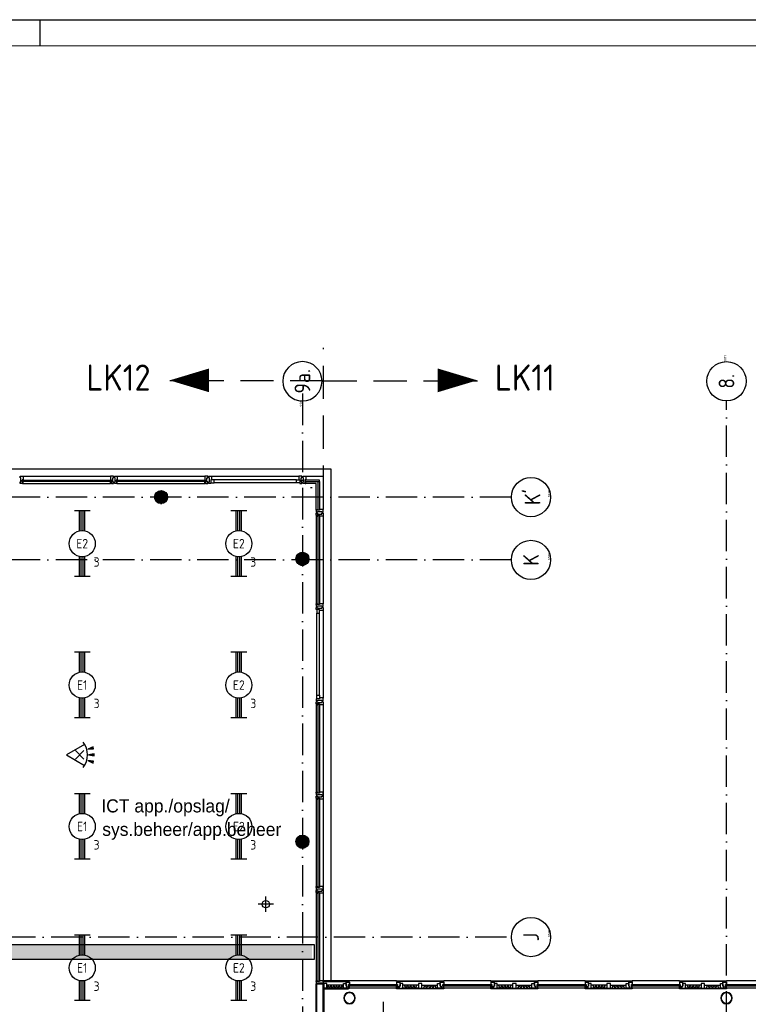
# Model space of a CAD drawing. Header units: millimetres. Extents: x 84333 to 240712, y -2244 to 84291.
# Tile 58 of 88: x 167818 to 181735, y 65492 to 84291. Entities that reach past the tile are written whole.
import ezdxf
from ezdxf.enums import TextEntityAlignment as Align

# ---------------------------------------------------------------- set-up
doc = ezdxf.new("R2010")
doc.units = ezdxf.units.MM
doc.header["$LTSCALE"] = 100
doc.linetypes.add('DASHDOT', pattern=[9, 6, -1.5, 0, -1.5])
doc.linetypes.add('HIDDEN', pattern=[9.525, 6.35, -3.175])
doc.layers.get('0').update_dxf_attribs({"linetype": 'CONTINUOUS'})
for name, color, linetype in [('AFDELING', 4, 'CONTINUOUS'), ('AL$7----_STRAMIEN', 1, 'DASHDOT'), ('AL21----_BUITENWAND', 4, 'CONTINUOUS'), ('AL21K---_ISOLATIE', 1, 'CONTINUOUS'), ('AL22----_BINNENWAND', 7, 'CONTINUOUS'), ('AL28----_KONSTRUKTIE', 3, 'CONTINUOUS'), ('AL31----_BUITENKOZ', 7, 'CONTINUOUS'), ('ALN-----_BLOCKNAAM', 2, 'CONTINUOUS'), ('ALXAA---_GEWBETON', 12, 'CONTINUOUS'), ('ALXOU---_GLAS', 7, 'CONTINUOUS'), ('BOUW', 8, 'CONTINUOUS'), ('EB63101-_ATTRIB', 2, 'CONTINUOUS'), ('EL63101-_LICHT-ARM', 3, 'CONTINUOUS'), ('EL6441--_DATACOM', 3, 'CONTINUOUS'), ('EL6521--_BEWAKING', 3, 'CONTINUOUS'), ('KABELGGOOT1', 8, 'CONTINUOUS'), ('LIJN025', 10, 'CONTINUOUS'), ('LIJN050', 90, 'CONTINUOUS'), ('LIJN070', 130, 'CONTINUOUS'), ('MV-BINNENBESTRATING', 1, 'CONTINUOUS'), ('MV-STAALKOLOM', 1, 'CONTINUOUS'), ('TEKST25', 10, 'CONTINUOUS'), ('TEKST35', 50, 'CONTINUOUS'), ('TEKST50', 90, 'CONTINUOUS')]:
    doc.layers.add(name, color=color, linetype=linetype)
doc.styles.add('1_8', font='ISO', dxfattribs={"height": 1.8})
doc.styles.add('BURO-025', font='BUROFONT.shx', dxfattribs={"height": 250})
doc.styles.add('ISO', font='ISO.SHX')
doc.styles.add('MAATVOERING', font='iso.shx')
doc.styles.add('ROMAND', font='romand')
doc.styles.get("Standard").update_dxf_attribs({"font": 'iso.shx'})
doc.styles.add('TECHNIC', font='technic_.ttf')

# ---------------------------------------------------------------- blocks, each defined once
blk = doc.blocks.new('A0-GE')
at = {"layer": 'LIJN025'}
blk.add_line((775, 836), (775, 841), dxfattribs=at)
blk.add_lwpolyline([(1500, 841), (1500, 0), (0, 0), (0, 841)], close=True, dxfattribs=at)
at = {"layer": 'LIJN050', "const_width": 0.2}
blk.add_lwpolyline([(1495, 836), (25, 836), (25, 5), (1495, 5)], close=True, dxfattribs=at)
at = {"layer": 'TEKST25', "style": 'ROMAND', "width": 2.899115}
blk.add_attdef('STATUS', text='', height=2.5, dxfattribs=at).set_placement((1454, 71.5), (1493, 71.5), align=Align.FIT)
at = {"layer": 'TEKST25', "style": 'ISO'}
for tag, p in [('E', (1455.25, 66)), ('NAAM-E', (1466.75, 66)), ('DATUM-E', (1485, 66)), ('D', (1455.25, 61)), ('NAAM-D', (1466.75, 61)), ('DATUM-D', (1485, 61)), ('C', (1455.25, 56)), ('NAAM-C', (1466.75, 56)), ('DATUM-C', (1485, 56)), ('B', (1455.25, 51)), ('NAAM-B', (1466.75, 51)), ('DATUM-B', (1485, 51)), ('A', (1455.25, 46)), ('NAAM-A', (1466.75, 46)), ('DATUM-A', (1485, 46))]:
    blk.add_attdef(tag, text='', height=2.5, dxfattribs=at).set_placement(p, align=Align.CENTER)
for tag, p in [('DATUM', (1332.75, 36.25)), ('SCHAAL', (1368, 36.25)), ('GETEKEND', (1398.25, 36.25)), ('GECONTOL.', (1433, 36.25)), ('FORMAAT', (1463.25, 28.25))]:
    blk.add_attdef(tag, p, '', height=2.5, dxfattribs=at)
at = {"layer": 'TEKST35', "style": 'ISO'}
for tag, p in [('PROJECT', (1334.5, 72.5)), ('PLAATS', (1334.5, 63.5)), ('INSTALLATIE-REGEL1', (1334.5, 52.5)), ('INSTALLATIE-REGEL2', (1334.5, 43.5))]:
    blk.add_attdef(tag, p, '', height=4, dxfattribs=at)
blk.add_attdef('PROJ.NR.', text='', height=4, dxfattribs=at).set_placement((1481, 23), align=Align.CENTER)
at = {"layer": 'TEKST50', "style": 'ISO'}
blk.add_attdef('FILE-NAAM', text='', height=5, dxfattribs=at).set_placement((1473.5, 7.5), align=Align.CENTER)
blk = doc.blocks.new('EJ3T20')
at = {"color": 0}
for p, q in [((-6.25, -1.5), (-6.25, 1.5)), ((-6.25, 0.52), (-2.44, 0.52)), ((-6.25, 0.17), (-2.49, 0.17)), ((2.44, 0.52), (6.25, 0.52)), ((2.49, 0.17), (6.25, 0.17)), ((6.25, -1.5), (6.25, 1.5)), ((-6.25, -0.17), (-2.49, -0.17)), ((-6.25, -0.52), (-2.44, -0.52)), ((2.44, -0.52), (6.25, -0.52)), ((2.49, -0.17), (6.25, -0.17))]:
    blk.add_line(p, q, dxfattribs=at)
blk.add_circle((0, 0), 2.5, dxfattribs=at)
at = {"color": 0, "style": '1_8'}
for tag, flags, p in [('SCHAK', 8, (3.5, 2.75)), ('A_CODE', 8, (0, 0)), ('GROEP', 8, (-3.5, -2.75)), ('KAST', 9, (3.5, -2.75))]:
    blk.add_attdef(tag, text='', height=1.8, dxfattribs=dict(at, flags=flags)).set_placement(p, align=Align.MIDDLE)
blk = doc.blocks.new('ES652116')
for p, q in [((-0.81, -0.81), (0.81, 0.81)), ((0.81, -0.81), (-0.81, 0.81)), ((1.56, 1.09), (2.62, 1.37)), ((1.7, 0), (2.8, 0)), ((1.56, -1.09), (2.62, -1.37))]:
    blk.add_line(p, q)
blk.add_lwpolyline([(0.96, 2), (-2.5, 0), (0.96, -2)])
for points in [[(2.67, 1.18), (2.57, 1.56), (1.56, 1.09)], [(2.8, -0.2), (2.8, 0.2), (1.7, 0)], [(2.57, -1.56), (2.67, -1.18), (1.56, -1.09)]]:
    blk.add_lwpolyline(points, close=True)
blk.add_arc((-2.5, 0), 4, 322.8192, 37.1808)
at = {"style": '1_8'}
for tag, flags, p in [('SCHAK', 8, (3, 5.5)), ('KAST', 9, (-3, 0.5)), ('M_CODE', 9, (0, 0)), ('DOEL', 9, (-3, -2)), ('GROEP', 9, (-3, -4.5))]:
    blk.add_attdef(tag, text='', height=1.8, dxfattribs=dict(at, flags=flags)).set_placement(p, align=Align.MIDDLE_CENTER)
at = {"style": '1_8', "flags": 8}
blk.add_attdef('CODE', text='', height=1.8, dxfattribs=at).set_placement((0, 0), align=Align.MIDDLE)
blk = doc.blocks.new('1011')
at = {"layer": 'AL$7----_STRAMIEN', "color": 7, "linetype": 'Continuous'}
blk.add_circle((-750, 0), 750, dxfattribs=at)
at = {"layer": 'AL$7----_STRAMIEN', "color": 3, "linetype": 'Continuous'}
blk.add_attdef('STR-NAAM', text='', height=600, rotation=360, dxfattribs=at).set_placement((-750, 0), align=Align.MIDDLE)
at = {"layer": 'ALN-----_BLOCKNAAM', "linetype": 'Continuous'}
blk.add_text('1011', height=100, dxfattribs=at).set_placement((0, 0))
blk = doc.blocks.new('1010')
at = {"layer": 'AL$7----_STRAMIEN', "color": 7, "linetype": 'Continuous'}
blk.add_circle((0, 750), 750, dxfattribs=at)
at = {"layer": 'AL$7----_STRAMIEN', "color": 3, "linetype": 'Continuous'}
blk.add_attdef('STR-NAAM', text='', height=600, rotation=360, dxfattribs=at).set_placement((0, 750), align=Align.MIDDLE)
at = {"layer": 'ALN-----_BLOCKNAAM', "linetype": 'Continuous'}
blk.add_text('1010', height=100, dxfattribs=at).set_placement((0, 0))
blk = doc.blocks.new('A$C13e6995e')
at = {"layer": 'ALXAA---_GEWBETON'}
h = blk.add_hatch(dxfattribs=at)
h.set_pattern_fill('GEWPBET', color=8, scale=100, style=0)
h.set_pattern_definition([(8e-14, (-61415.227, 42696.753), (-3e-14, 20), [])])
edge = h.paths.add_edge_path()
edge.add_arc((88885, 76241), 125, 0, 360)
h = blk.add_hatch(dxfattribs=at)
h.set_pattern_fill('GEWPBET', color=8, scale=100, style=0)
h.set_pattern_definition([(8e-14, (-61415.227, 37296.753), (-3e-14, 20), [])])
edge = h.paths.add_edge_path()
edge.add_arc((88885, 70841), 125, 0, 360)
at = {"layer": 'KABELGGOOT1'}
h = blk.add_hatch(dxfattribs=at)
h.set_pattern_fill('DOTS', color=256, scale=40, style=0)
h.set_pattern_definition([(8e-14, (39793.956, 199192.7), (31.75, 63.5), [0, -63.5])])
h.paths.add_polyline_path([(71625, 68866), (71625, 68602), (89068, 68602), (89068, 68866)])
at = {"layer": 'AL$7----_STRAMIEN', "color": 1}
for p, q in [((92876, 77420), (52674, 77420)), ((92876, 76220), (52674, 76220)), ((92785, 69020), (52585, 69020))]:
    blk.add_line(p, q, dxfattribs=at)
for points in [[(88885, 79395), (88885, 40820)], [(96985, 43082), (96985, 79257)]]:
    blk.add_lwpolyline(points, dxfattribs=at)
at = {"layer": 'AL21----_BUITENWAND', "color": 8}
for p, q in [((55945, 77960), (89425, 77960)), ((89425, 77960), (89425, 68185))]:
    blk.add_line(p, q, dxfattribs=at)
at = {"layer": 'AL21K---_ISOLATIE', "color": 8, "linetype": 'Continuous'}
for p, q in [((89377, 68104), (89351, 68044)), ((89668, 68104), (89351, 68104)), ((89404, 68044), (89377, 68104)), ((89430, 68104), (89404, 68044)), ((89457, 68044), (89430, 68104)), ((89483, 68104), (89457, 68044)), ((89509, 68044), (89483, 68104)), ((89536, 68104), (89509, 68044)), ((89562, 68044), (89536, 68104)), ((89589, 68104), (89562, 68044)), ((89615, 68044), (89589, 68104)), ((89642, 68104), (89615, 68044)), ((89668, 68044), (89642, 68104)), ((91101, 68104), (90802, 68104)), ((90862, 68044), (90832, 68104)), ((90832, 68104), (90858, 68044)), ((90892, 68104), (90862, 68044)), ((90922, 68044), (90892, 68104)), ((90952, 68104), (90922, 68044)), ((90982, 68044), (90952, 68104)), ((91012, 68104), (90982, 68044)), ((91042, 68044), (91012, 68104)), ((91071, 68104), (91042, 68044)), ((91046, 68044), (91071, 68104)), ((91168, 68104), (91468, 68104)), ((91224, 68104), (91198, 68044)), ((91198, 68044), (91228, 68104)), ((91228, 68104), (91258, 68044)), ((91258, 68044), (91288, 68104)), ((91288, 68104), (91318, 68044)), ((91318, 68044), (91348, 68104)), ((91348, 68104), (91378, 68044)), ((91378, 68044), (91408, 68104)), ((91408, 68104), (91438, 68044)), ((91438, 68044), (91412, 68104)), ((92901, 68104), (92602, 68104)), ((92662, 68044), (92632, 68104)), ((92632, 68104), (92658, 68044)), ((92692, 68104), (92662, 68044)), ((92722, 68044), (92692, 68104)), ((92752, 68104), (92722, 68044)), ((92782, 68044), (92752, 68104)), ((92812, 68104), (92782, 68044)), ((92842, 68044), (92812, 68104)), ((92871, 68104), (92842, 68044)), ((92846, 68044), (92871, 68104)), ((92968, 68104), (93268, 68104)), ((93024, 68104), (92998, 68044)), ((92998, 68044), (93028, 68104)), ((93028, 68104), (93058, 68044)), ((93058, 68044), (93088, 68104)), ((93088, 68104), (93118, 68044)), ((93118, 68044), (93148, 68104)), ((93148, 68104), (93178, 68044)), ((93178, 68044), (93208, 68104)), ((93208, 68104), (93238, 68044)), ((93238, 68044), (93212, 68104)), ((94701, 68104), (94402, 68104)), ((94462, 68044), (94432, 68104)), ((94432, 68104), (94458, 68044)), ((94492, 68104), (94462, 68044)), ((94522, 68044), (94492, 68104)), ((94552, 68104), (94522, 68044)), ((94582, 68044), (94552, 68104)), ((94612, 68104), (94582, 68044)), ((94642, 68044), (94612, 68104)), ((94671, 68104), (94642, 68044)), ((94646, 68044), (94671, 68104)), ((94768, 68104), (95068, 68104)), ((94824, 68104), (94798, 68044)), ((94798, 68044), (94828, 68104)), ((94828, 68104), (94858, 68044)), ((94858, 68044), (94888, 68104)), ((94888, 68104), (94918, 68044)), ((94918, 68044), (94948, 68104)), ((94948, 68104), (94978, 68044)), ((94978, 68044), (95008, 68104)), ((95008, 68104), (95038, 68044)), ((95038, 68044), (95012, 68104)), ((96501, 68104), (96202, 68104)), ((96262, 68044), (96232, 68104)), ((96232, 68104), (96258, 68044)), ((96292, 68104), (96262, 68044)), ((96322, 68044), (96292, 68104)), ((96352, 68104), (96322, 68044)), ((96382, 68044), (96352, 68104)), ((96412, 68104), (96382, 68044)), ((96442, 68044), (96412, 68104)), ((96471, 68104), (96442, 68044)), ((96446, 68044), (96471, 68104)), ((96568, 68104), (96868, 68104)), ((96624, 68104), (96598, 68044)), ((96598, 68044), (96628, 68104)), ((96628, 68104), (96658, 68044)), ((96658, 68044), (96688, 68104)), ((96688, 68104), (96718, 68044)), ((96718, 68044), (96748, 68104)), ((96748, 68104), (96778, 68044)), ((96778, 68044), (96808, 68104)), ((96808, 68104), (96838, 68044)), ((96838, 68044), (96812, 68104)), ((89668, 68044), (89351, 68044)), ((91101, 68044), (90802, 68044)), ((91168, 68044), (91468, 68044)), ((92901, 68044), (92602, 68044)), ((92968, 68044), (93268, 68044)), ((94701, 68044), (94402, 68044)), ((94768, 68044), (95068, 68044)), ((96501, 68044), (96202, 68044)), ((96568, 68044), (96868, 68044))]:
    blk.add_line(p, q, dxfattribs=at)
at = {"layer": 'AL22----_BINNENWAND', "color": 8}
for p, q in [((89145, 69995), (89145, 69845)), ((89145, 57320), (89145, 68129)), ((89145, 68129), (89295, 68129)), ((89295, 68129), (89295, 57320))]:
    blk.add_line(p, q, dxfattribs=at)
at = {"layer": 'AL22----_BINNENWAND', "color": 8, "linetype": 'Continuous'}
for p, q in [((89160, 57320), (89160, 68129)), ((89280, 57320), (89280, 68129))]:
    blk.add_line(p, q, dxfattribs=at)
at = {"layer": 'AL28----_KONSTRUKTIE', "color": 8}
for centre in [(86185, 77420), (88885, 76241), (88885, 70841)]:
    blk.add_circle(centre, 125, dxfattribs=at)
for centre, radius, start, end in [((89785, 67855), 110, 0, 180), ((89785, 67855), 102, 0, 180), ((96985, 67855), 110, 0, 180), ((96985, 67855), 102, 0, 180), ((89785, 67855), 110, 180, 0), ((89785, 67855), 102, 180, 0), ((96985, 67855), 110, 180, 0), ((96985, 67855), 102, 180, 0)]:
    blk.add_arc(centre, radius, start, end, dxfattribs=at)
at = {"layer": 'AL31----_BUITENKOZ', "color": 8, "linetype": 'Continuous'}
for p, q in [((83494, 77813), (83494, 77819)), ((83494, 77819), (83513, 77819)), ((83494, 77800), (83494, 77813)), ((83494, 77790), (83494, 77800)), ((83494, 77800), (83494, 77800)), ((83508, 77790), (83494, 77790)), ((83494, 77700), (83494, 77710)), ((83494, 77710), (83508, 77710)), ((83494, 77686), (83494, 77700)), ((83494, 77700), (83494, 77700)), ((83494, 77680), (83494, 77686)), ((83533, 77680), (83494, 77680)), ((83508, 77710), (83508, 77790)), ((83513, 77819), (83550, 77819)), ((83550, 77747), (83533, 77747)), ((83533, 77747), (83533, 77680)), ((83533, 77717), (83533, 77685)), ((83550, 77717), (83533, 77717)), ((83533, 77685), (83538, 77685)), ((83538, 77685), (83538, 77680)), ((83538, 77680), (83550, 77680)), ((83550, 77819), (83550, 77812)), ((83550, 77812), (83550, 77808)), ((83550, 77808), (83550, 77800)), ((83550, 77800), (83550, 77747)), ((83550, 77680), (83550, 77717)), ((85257, 77819), (85220, 77819)), ((85220, 77819), (85220, 77812)), ((85220, 77812), (85220, 77808)), ((85220, 77808), (85220, 77800)), ((85220, 77800), (85220, 77747)), ((85220, 77747), (85237, 77747)), ((85220, 77680), (85220, 77717)), ((85220, 77717), (85237, 77717)), ((85232, 77680), (85220, 77680)), ((85237, 77685), (85232, 77685)), ((85232, 77685), (85232, 77680)), ((85237, 77747), (85237, 77680)), ((85237, 77717), (85237, 77685)), ((85237, 77680), (85276, 77680)), ((85276, 77819), (85257, 77819)), ((85262, 77710), (85262, 77790)), ((85262, 77790), (85276, 77790)), ((85276, 77710), (85262, 77710)), ((85276, 77813), (85276, 77819)), ((85276, 77799), (85276, 77813)), ((85276, 77790), (85276, 77799)), ((85276, 77799), (85276, 77799)), ((85276, 77700), (85276, 77710)), ((85276, 77686), (85276, 77700)), ((85276, 77700), (85276, 77700)), ((85276, 77680), (85276, 77686)), ((85294, 77813), (85294, 77819)), ((85294, 77819), (85313, 77819)), ((85294, 77800), (85294, 77813)), ((85294, 77790), (85294, 77800)), ((85294, 77800), (85294, 77800)), ((85308, 77790), (85294, 77790)), ((85294, 77700), (85294, 77710)), ((85294, 77710), (85308, 77710)), ((85294, 77686), (85294, 77700)), ((85294, 77700), (85294, 77700)), ((85294, 77680), (85294, 77686)), ((85333, 77680), (85294, 77680)), ((85308, 77710), (85308, 77790)), ((85313, 77819), (85350, 77819)), ((85350, 77747), (85333, 77747)), ((85333, 77747), (85333, 77680)), ((85333, 77717), (85333, 77685)), ((85350, 77717), (85333, 77717)), ((85333, 77685), (85338, 77685)), ((85338, 77685), (85338, 77680)), ((85338, 77680), (85350, 77680)), ((85350, 77819), (85350, 77812)), ((85350, 77812), (85350, 77808)), ((85350, 77808), (85350, 77800)), ((85350, 77800), (85350, 77747)), ((85350, 77680), (85350, 77717)), ((87057, 77819), (87020, 77819)), ((87020, 77819), (87020, 77812)), ((87020, 77812), (87020, 77808)), ((87020, 77808), (87020, 77800)), ((87020, 77800), (87020, 77747)), ((87020, 77747), (87037, 77747)), ((87020, 77680), (87020, 77717)), ((87020, 77717), (87037, 77717)), ((87032, 77680), (87020, 77680)), ((87037, 77685), (87032, 77685)), ((87032, 77685), (87032, 77680)), ((87037, 77747), (87037, 77680)), ((87037, 77717), (87037, 77685)), ((87037, 77680), (87076, 77680)), ((87076, 77819), (87057, 77819)), ((87062, 77710), (87062, 77790)), ((87062, 77790), (87076, 77790)), ((87076, 77710), (87062, 77710)), ((87076, 77813), (87076, 77819)), ((87076, 77799), (87076, 77813)), ((87076, 77790), (87076, 77799)), ((87076, 77799), (87076, 77799)), ((87076, 77700), (87076, 77710)), ((87076, 77686), (87076, 77700)), ((87076, 77700), (87076, 77700)), ((87076, 77680), (87076, 77686)), ((87094, 77813), (87094, 77819)), ((87094, 77819), (87113, 77819)), ((87094, 77800), (87094, 77813)), ((87094, 77790), (87094, 77800)), ((87094, 77800), (87094, 77800)), ((87108, 77790), (87094, 77790)), ((87094, 77700), (87094, 77710)), ((87094, 77710), (87108, 77710)), ((87094, 77686), (87094, 77700)), ((87094, 77700), (87094, 77700)), ((87094, 77680), (87094, 77686)), ((87133, 77680), (87094, 77680)), ((87108, 77710), (87108, 77790)), ((87113, 77819), (87150, 77819)), ((87150, 77747), (87133, 77747)), ((87133, 77747), (87133, 77680)), ((87133, 77747), (87133, 77693)), ((87200, 77747), (87133, 77747)), ((87133, 77693), (87200, 77693)), ((87150, 77819), (87150, 77812)), ((87150, 77812), (87150, 77808)), ((87150, 77808), (87150, 77800)), ((87150, 77800), (87150, 77747)), ((87200, 77693), (87200, 77747)), ((88770, 77693), (88770, 77747)), ((88770, 77747), (88837, 77747)), ((88837, 77693), (88770, 77693)), ((88857, 77819), (88820, 77819)), ((88820, 77819), (88820, 77812)), ((88820, 77812), (88820, 77808)), ((88820, 77808), (88820, 77800)), ((88820, 77800), (88820, 77747)), ((88820, 77747), (88837, 77747)), ((88837, 77747), (88837, 77680)), ((88837, 77747), (88837, 77693)), ((88837, 77680), (88876, 77680)), ((88876, 77819), (88857, 77819)), ((88862, 77710), (88862, 77790)), ((88862, 77790), (88876, 77790)), ((88876, 77710), (88862, 77710)), ((88876, 77813), (88876, 77819)), ((88876, 77799), (88876, 77813)), ((88876, 77790), (88876, 77799)), ((88876, 77799), (88876, 77799)), ((88876, 77700), (88876, 77710)), ((88876, 77686), (88876, 77700)), ((88876, 77700), (88876, 77700)), ((88876, 77680), (88876, 77686)), ((88894, 77813), (88894, 77819)), ((88894, 77819), (88913, 77819)), ((88894, 77799), (88894, 77813)), ((88894, 77790), (88894, 77799)), ((88894, 77799), (88894, 77799)), ((88908, 77790), (88894, 77790)), ((88894, 77700), (88894, 77710)), ((88894, 77710), (88908, 77710)), ((88894, 77686), (88894, 77700)), ((88894, 77700), (88894, 77700)), ((88894, 77680), (88894, 77686)), ((88933, 77680), (88894, 77680)), ((88908, 77710), (88908, 77790)), ((88913, 77819), (88950, 77819)), ((88950, 77747), (88933, 77747)), ((88933, 77747), (88933, 77680)), ((88933, 77717), (88933, 77685)), ((88950, 77717), (88933, 77717)), ((88933, 77685), (88938, 77685)), ((88938, 77685), (88938, 77680)), ((88938, 77680), (88950, 77680)), ((88950, 77819), (88950, 77812)), ((88950, 77812), (88950, 77808)), ((88950, 77808), (88950, 77800)), ((88950, 77800), (88950, 77747)), ((88950, 77680), (88950, 77717)), ((89145, 77173), (89145, 77185)), ((89145, 77185), (89182, 77185)), ((89150, 77173), (89145, 77173)), ((89145, 77168), (89145, 77129)), ((89212, 77168), (89145, 77168)), ((89145, 77129), (89151, 77129)), ((89145, 77072), (89145, 77111)), ((89145, 77111), (89151, 77111)), ((89150, 77168), (89150, 77173)), ((89182, 77168), (89150, 77168)), ((89151, 77129), (89165, 77129)), ((89151, 77111), (89165, 77111)), ((89165, 77129), (89165, 77129)), ((89165, 77129), (89174, 77129)), ((89165, 77111), (89165, 77111)), ((89165, 77111), (89175, 77111)), ((89174, 77129), (89174, 77143)), ((89174, 77143), (89254, 77143)), ((89175, 77111), (89175, 77097)), ((89175, 77097), (89255, 77097)), ((89182, 77185), (89182, 77168)), ((89265, 77185), (89212, 77185)), ((89212, 77185), (89212, 77168)), ((89254, 77143), (89254, 77129)), ((89254, 77129), (89264, 77129)), ((89255, 77097), (89255, 77111)), ((89255, 77111), (89264, 77111)), ((89264, 77129), (89264, 77129)), ((89264, 77129), (89278, 77129)), ((89264, 77111), (89264, 77111)), ((89264, 77111), (89278, 77111)), ((89273, 77185), (89265, 77185)), ((89277, 77185), (89273, 77185)), ((89284, 77185), (89277, 77185)), ((89278, 77129), (89284, 77129)), ((89278, 77111), (89284, 77111)), ((89284, 77148), (89284, 77185)), ((89284, 77129), (89284, 77148)), ((89284, 77111), (89284, 77092)), ((89284, 77092), (89284, 77055)), ((89212, 77072), (89145, 77072)), ((89150, 77067), (89145, 77067)), ((89145, 77067), (89145, 77055)), ((89145, 77055), (89182, 77055)), ((89182, 77072), (89150, 77072)), ((89150, 77072), (89150, 77067)), ((89182, 77055), (89182, 77072)), ((89212, 77055), (89212, 77072)), ((89265, 77055), (89212, 77055)), ((89273, 77055), (89265, 77055)), ((89277, 77055), (89273, 77055)), ((89284, 77055), (89277, 77055)), ((89145, 75373), (89145, 75385)), ((89145, 75385), (89182, 75385)), ((89150, 75373), (89145, 75373)), ((89145, 75368), (89145, 75329)), ((89212, 75368), (89145, 75368)), ((89145, 75329), (89151, 75329)), ((89145, 75272), (89145, 75311)), ((89145, 75311), (89151, 75311)), ((89212, 75272), (89145, 75272)), ((89150, 75368), (89150, 75373)), ((89182, 75368), (89150, 75368)), ((89151, 75329), (89165, 75329)), ((89151, 75311), (89165, 75311)), ((89212, 75272), (89158, 75272)), ((89158, 75272), (89158, 75205)), ((89158, 75205), (89212, 75205)), ((89165, 75329), (89165, 75329)), ((89165, 75329), (89175, 75329)), ((89165, 75311), (89165, 75311)), ((89165, 75311), (89174, 75311)), ((89174, 75311), (89174, 75297)), ((89174, 75297), (89254, 75297)), ((89175, 75329), (89175, 75343)), ((89175, 75343), (89255, 75343)), ((89182, 75385), (89182, 75368)), ((89265, 75385), (89212, 75385)), ((89212, 75385), (89212, 75368)), ((89212, 75255), (89212, 75272)), ((89212, 75205), (89212, 75272)), ((89265, 75255), (89212, 75255)), ((89254, 75297), (89254, 75311)), ((89254, 75311), (89264, 75311)), ((89255, 75343), (89255, 75329)), ((89255, 75329), (89264, 75329)), ((89264, 75329), (89264, 75329)), ((89264, 75329), (89278, 75329)), ((89264, 75311), (89264, 75311)), ((89264, 75311), (89278, 75311)), ((89273, 75385), (89265, 75385)), ((89273, 75255), (89265, 75255)), ((89277, 75385), (89273, 75385)), ((89277, 75255), (89273, 75255)), ((89284, 75385), (89277, 75385)), ((89284, 75255), (89277, 75255)), ((89278, 75329), (89284, 75329)), ((89278, 75311), (89284, 75311)), ((89284, 75348), (89284, 75385)), ((89284, 75329), (89284, 75348)), ((89284, 75311), (89284, 75292)), ((89284, 75292), (89284, 75255)), ((89145, 73568), (89145, 73529)), ((89212, 73568), (89145, 73568)), ((89145, 73529), (89151, 73529)), ((89145, 73472), (89145, 73511)), ((89145, 73511), (89151, 73511)), ((89151, 73529), (89165, 73529)), ((89151, 73511), (89165, 73511)), ((89158, 73568), (89158, 73635)), ((89158, 73635), (89212, 73635)), ((89212, 73568), (89158, 73568)), ((89165, 73529), (89165, 73529)), ((89165, 73529), (89175, 73529)), ((89165, 73511), (89165, 73511)), ((89165, 73511), (89175, 73511)), ((89175, 73529), (89175, 73543)), ((89175, 73543), (89255, 73543)), ((89175, 73511), (89175, 73497)), ((89212, 73635), (89212, 73568)), ((89265, 73585), (89212, 73585)), ((89212, 73585), (89212, 73568)), ((89255, 73543), (89255, 73529)), ((89255, 73529), (89264, 73529)), ((89255, 73497), (89255, 73511)), ((89255, 73511), (89264, 73511)), ((89264, 73529), (89264, 73529)), ((89264, 73529), (89278, 73529)), ((89264, 73511), (89264, 73511)), ((89264, 73511), (89278, 73511)), ((89273, 73585), (89265, 73585)), ((89277, 73585), (89273, 73585)), ((89284, 73585), (89277, 73585)), ((89278, 73529), (89284, 73529)), ((89278, 73511), (89284, 73511)), ((89284, 73548), (89284, 73585)), ((89284, 73529), (89284, 73548)), ((89284, 73511), (89284, 73492)), ((89212, 73472), (89145, 73472)), ((89150, 73467), (89145, 73467)), ((89145, 73467), (89145, 73455)), ((89145, 73455), (89182, 73455)), ((89182, 73472), (89150, 73472)), ((89150, 73472), (89150, 73467)), ((89175, 73497), (89255, 73497)), ((89182, 73455), (89182, 73472)), ((89212, 73455), (89212, 73472)), ((89265, 73455), (89212, 73455)), ((89273, 73455), (89265, 73455)), ((89277, 73455), (89273, 73455)), ((89284, 73455), (89277, 73455)), ((89284, 73492), (89284, 73455)), ((89145, 71773), (89145, 71785)), ((89145, 71785), (89182, 71785)), ((89150, 71773), (89145, 71773)), ((89145, 71768), (89145, 71729)), ((89212, 71768), (89145, 71768)), ((89145, 71729), (89151, 71729)), ((89145, 71672), (89145, 71711)), ((89145, 71711), (89151, 71711)), ((89212, 71672), (89145, 71672)), ((89150, 71667), (89145, 71667)), ((89145, 71667), (89145, 71655)), ((89145, 71655), (89182, 71655)), ((89150, 71768), (89150, 71773)), ((89182, 71768), (89150, 71768)), ((89182, 71672), (89150, 71672)), ((89150, 71672), (89150, 71667)), ((89151, 71729), (89165, 71729)), ((89151, 71711), (89165, 71711)), ((89165, 71729), (89165, 71729)), ((89165, 71729), (89175, 71729)), ((89165, 71711), (89165, 71711)), ((89165, 71711), (89175, 71711)), ((89175, 71729), (89175, 71743)), ((89175, 71743), (89255, 71743)), ((89175, 71711), (89175, 71697)), ((89175, 71697), (89255, 71697)), ((89182, 71785), (89182, 71768)), ((89182, 71655), (89182, 71672)), ((89265, 71785), (89212, 71785)), ((89212, 71785), (89212, 71768)), ((89212, 71655), (89212, 71672)), ((89265, 71655), (89212, 71655)), ((89255, 71743), (89255, 71729)), ((89255, 71729), (89264, 71729)), ((89255, 71697), (89255, 71711)), ((89255, 71711), (89264, 71711)), ((89264, 71729), (89264, 71729)), ((89264, 71729), (89278, 71729)), ((89264, 71711), (89264, 71711)), ((89264, 71711), (89278, 71711)), ((89273, 71785), (89265, 71785)), ((89273, 71655), (89265, 71655)), ((89277, 71785), (89273, 71785)), ((89277, 71655), (89273, 71655)), ((89284, 71785), (89277, 71785)), ((89284, 71655), (89277, 71655)), ((89278, 71729), (89284, 71729)), ((89278, 71711), (89284, 71711)), ((89284, 71748), (89284, 71785)), ((89284, 71729), (89284, 71748)), ((89284, 71711), (89284, 71692)), ((89284, 71692), (89284, 71655)), ((89145, 69973), (89145, 69985)), ((89145, 69985), (89182, 69985)), ((89150, 69973), (89145, 69973)), ((89145, 69968), (89145, 69929)), ((89212, 69968), (89145, 69968)), ((89150, 69968), (89150, 69973)), ((89182, 69968), (89150, 69968)), ((89175, 69929), (89175, 69943)), ((89175, 69943), (89255, 69943)), ((89182, 69985), (89182, 69968)), ((89265, 69985), (89212, 69985)), ((89212, 69985), (89212, 69968)), ((89255, 69943), (89255, 69929)), ((89273, 69985), (89265, 69985)), ((89277, 69985), (89273, 69985)), ((89284, 69985), (89277, 69985)), ((89284, 69948), (89284, 69985)), ((89284, 69929), (89284, 69948)), ((89145, 69929), (89151, 69929)), ((89145, 69872), (89145, 69911)), ((89145, 69911), (89151, 69911)), ((89212, 69872), (89145, 69872)), ((89150, 69867), (89145, 69867)), ((89145, 69867), (89145, 69855)), ((89145, 69855), (89182, 69855)), ((89182, 69872), (89150, 69872)), ((89150, 69872), (89150, 69867)), ((89151, 69929), (89165, 69929)), ((89151, 69911), (89165, 69911)), ((89165, 69929), (89165, 69929)), ((89165, 69929), (89175, 69929)), ((89165, 69911), (89165, 69911)), ((89165, 69911), (89175, 69911)), ((89175, 69911), (89175, 69897)), ((89175, 69897), (89255, 69897)), ((89182, 69855), (89182, 69872)), ((89212, 69855), (89212, 69872)), ((89265, 69855), (89212, 69855)), ((89255, 69929), (89264, 69929)), ((89255, 69897), (89255, 69911)), ((89255, 69911), (89264, 69911)), ((89264, 69929), (89264, 69929)), ((89264, 69929), (89278, 69929)), ((89264, 69911), (89264, 69911)), ((89264, 69911), (89278, 69911)), ((89273, 69855), (89265, 69855)), ((89277, 69855), (89273, 69855)), ((89284, 69855), (89277, 69855)), ((89278, 69929), (89284, 69929)), ((89278, 69911), (89284, 69911)), ((89284, 69911), (89284, 69892)), ((89284, 69892), (89284, 69855)), ((89145, 68173), (89145, 68185)), ((89145, 68185), (89182, 68185)), ((89150, 68173), (89145, 68173)), ((89145, 68168), (89145, 68129)), ((89212, 68168), (89145, 68168)), ((89145, 68129), (89151, 68129)), ((89150, 68168), (89150, 68173)), ((89182, 68168), (89150, 68168)), ((89151, 68129), (89165, 68129)), ((89165, 68129), (89165, 68129)), ((89165, 68129), (89175, 68129)), ((89175, 68129), (89175, 68143)), ((89175, 68143), (89255, 68143)), ((89182, 68185), (89182, 68168)), ((89265, 68185), (89212, 68185)), ((89212, 68185), (89212, 68168)), ((89255, 68143), (89255, 68129)), ((89255, 68129), (89264, 68129)), ((89264, 68129), (89264, 68129)), ((89264, 68129), (89278, 68129)), ((89273, 68185), (89265, 68185)), ((89277, 68185), (89273, 68185)), ((89284, 68185), (89277, 68185)), ((89278, 68129), (89284, 68129)), ((89284, 68148), (89284, 68185)), ((89284, 68129), (89284, 68148))]:
    blk.add_line(p, q, dxfattribs=at)
at = {"layer": 'AL31----_BUITENKOZ', "color": 8}
for p, q in [((83550, 77819), (85220, 77819)), ((83550, 77680), (85220, 77680)), ((85350, 77819), (87020, 77819)), ((85350, 77680), (87020, 77680)), ((87150, 77819), (88820, 77819)), ((88770, 77747), (87200, 77747)), ((88770, 77693), (87200, 77693)), ((88950, 77819), (89284, 77819)), ((89145, 77680), (88950, 77680)), ((89145, 77185), (89145, 77680)), ((89284, 77819), (89284, 77185)), ((89145, 77055), (89145, 75385)), ((89284, 77055), (89284, 75385)), ((89158, 73635), (89158, 75205)), ((89212, 73635), (89212, 75205)), ((89284, 75255), (89284, 73585)), ((89145, 73455), (89145, 71785)), ((89284, 73455), (89284, 71785)), ((89145, 71655), (89145, 69985)), ((89284, 71655), (89284, 69985)), ((89145, 69855), (89145, 68185)), ((89284, 69855), (89284, 68185)), ((89284, 68185), (89284, 68173)), ((89785, 68185), (89284, 68185)), ((89284, 68173), (89785, 68173)), ((89284, 68134), (89284, 68044)), ((89351, 68134), (89284, 68134)), ((89351, 68044), (89351, 68134)), ((89668, 68134), (89718, 68134)), ((89668, 68044), (89668, 68134)), ((89718, 68079), (89718, 68158)), ((89718, 68158), (89785, 68158)), ((89718, 68134), (89718, 68079)), ((89718, 68079), (89735, 68079)), ((89735, 68079), (89718, 68079)), ((89732, 68158), (89732, 68173)), ((89732, 68173), (89775, 68173)), ((89775, 68158), (89732, 68158)), ((89735, 68079), (89735, 68044)), ((89735, 68044), (89735, 68079)), ((89785, 68113), (89768, 68113)), ((89768, 68113), (89768, 68044)), ((89768, 68083), (89768, 68044)), ((89785, 68083), (89768, 68083)), ((89775, 68173), (89775, 68158)), ((89785, 68173), (89785, 68185)), ((90685, 68185), (89785, 68185)), ((89785, 68158), (89785, 68113)), ((89785, 68044), (89785, 68083)), ((90685, 68173), (90685, 68185)), ((90685, 68185), (91585, 68185)), ((91585, 68173), (90685, 68173)), ((90752, 68158), (90685, 68158)), ((90685, 68158), (90685, 68113)), ((90685, 68113), (90702, 68113)), ((90685, 68044), (90685, 68083)), ((90685, 68083), (90702, 68083)), ((90738, 68173), (90695, 68173)), ((90695, 68173), (90695, 68158)), ((90695, 68158), (90738, 68158)), ((90702, 68113), (90702, 68044)), ((90702, 68083), (90702, 68044)), ((90752, 68079), (90735, 68079)), ((90735, 68079), (90735, 68044)), ((90735, 68044), (90735, 68079)), ((90735, 68079), (90752, 68079)), ((90738, 68158), (90738, 68173)), ((90752, 68079), (90752, 68158)), ((90802, 68134), (90752, 68134)), ((90752, 68134), (90752, 68079)), ((90802, 68044), (90802, 68134)), ((91168, 68134), (91101, 68134)), ((91101, 68134), (91101, 68044)), ((91168, 68044), (91168, 68134)), ((91468, 68044), (91468, 68134)), ((91468, 68134), (91518, 68134)), ((91518, 68079), (91518, 68158)), ((91518, 68158), (91585, 68158)), ((91518, 68134), (91518, 68079)), ((91535, 68079), (91518, 68079)), ((91518, 68079), (91535, 68079)), ((91532, 68158), (91532, 68173)), ((91532, 68173), (91575, 68173)), ((91575, 68158), (91532, 68158)), ((91535, 68044), (91535, 68079)), ((91535, 68079), (91535, 68044)), ((91585, 68113), (91568, 68113)), ((91568, 68113), (91568, 68044)), ((91568, 68083), (91568, 68044)), ((91585, 68083), (91568, 68083)), ((91575, 68173), (91575, 68158)), ((91585, 68185), (91585, 68173)), ((92485, 68185), (91585, 68185)), ((91585, 68158), (91585, 68113)), ((91585, 68044), (91585, 68083)), ((92485, 68173), (92485, 68185)), ((92485, 68185), (93385, 68185)), ((93385, 68173), (92485, 68173)), ((92552, 68158), (92485, 68158)), ((92485, 68158), (92485, 68113)), ((92485, 68113), (92502, 68113)), ((92485, 68044), (92485, 68083)), ((92485, 68083), (92502, 68083)), ((92538, 68173), (92495, 68173)), ((92495, 68173), (92495, 68158)), ((92495, 68158), (92538, 68158)), ((92502, 68113), (92502, 68044)), ((92502, 68083), (92502, 68044)), ((92535, 68044), (92535, 68079)), ((92535, 68079), (92552, 68079)), ((92552, 68079), (92535, 68079)), ((92535, 68079), (92535, 68044)), ((92538, 68158), (92538, 68173)), ((92552, 68079), (92552, 68158)), ((92602, 68134), (92552, 68134)), ((92552, 68134), (92552, 68079)), ((92602, 68044), (92602, 68134)), ((92968, 68134), (92901, 68134)), ((92901, 68134), (92901, 68044)), ((92968, 68044), (92968, 68134)), ((93268, 68044), (93268, 68134)), ((93268, 68134), (93318, 68134)), ((93318, 68079), (93318, 68158)), ((93318, 68158), (93385, 68158)), ((93318, 68134), (93318, 68079)), ((93335, 68079), (93318, 68079)), ((93318, 68079), (93335, 68079)), ((93332, 68158), (93332, 68173)), ((93332, 68173), (93375, 68173)), ((93375, 68158), (93332, 68158)), ((93335, 68044), (93335, 68079)), ((93335, 68079), (93335, 68044)), ((93385, 68113), (93368, 68113)), ((93368, 68113), (93368, 68044)), ((93368, 68083), (93368, 68044)), ((93385, 68083), (93368, 68083)), ((93375, 68173), (93375, 68158)), ((93385, 68185), (93385, 68173)), ((94285, 68185), (93385, 68185)), ((93385, 68158), (93385, 68113)), ((93385, 68044), (93385, 68083)), ((94285, 68173), (94285, 68185)), ((94285, 68185), (95185, 68185)), ((95185, 68173), (94285, 68173)), ((94352, 68158), (94285, 68158)), ((94285, 68158), (94285, 68113)), ((94285, 68113), (94302, 68113)), ((94285, 68044), (94285, 68083)), ((94285, 68083), (94302, 68083)), ((94338, 68173), (94295, 68173)), ((94295, 68173), (94295, 68158)), ((94295, 68158), (94338, 68158)), ((94302, 68113), (94302, 68044)), ((94302, 68083), (94302, 68044)), ((94352, 68079), (94335, 68079)), ((94335, 68079), (94335, 68044)), ((94335, 68044), (94335, 68079)), ((94335, 68079), (94352, 68079)), ((94338, 68158), (94338, 68173)), ((94352, 68079), (94352, 68158)), ((94402, 68134), (94352, 68134)), ((94352, 68134), (94352, 68079)), ((94402, 68044), (94402, 68134)), ((94768, 68134), (94701, 68134)), ((94701, 68134), (94701, 68044)), ((94768, 68044), (94768, 68134)), ((95068, 68044), (95068, 68134)), ((95068, 68134), (95118, 68134)), ((95118, 68079), (95118, 68158)), ((95118, 68158), (95185, 68158)), ((95118, 68134), (95118, 68079)), ((95118, 68079), (95135, 68079)), ((95135, 68079), (95118, 68079)), ((95132, 68158), (95132, 68173)), ((95132, 68173), (95175, 68173)), ((95175, 68158), (95132, 68158)), ((95135, 68079), (95135, 68044)), ((95135, 68044), (95135, 68079)), ((95185, 68113), (95168, 68113)), ((95168, 68113), (95168, 68044)), ((95168, 68083), (95168, 68044)), ((95185, 68083), (95168, 68083)), ((95175, 68173), (95175, 68158)), ((96085, 68185), (95185, 68185)), ((95185, 68185), (95185, 68173)), ((95185, 68158), (95185, 68113)), ((95185, 68044), (95185, 68083)), ((96085, 68173), (96085, 68185)), ((96085, 68185), (96985, 68185)), ((96985, 68173), (96085, 68173)), ((96152, 68158), (96085, 68158)), ((96085, 68158), (96085, 68113)), ((96085, 68113), (96102, 68113)), ((96085, 68044), (96085, 68083)), ((96085, 68083), (96102, 68083)), ((96138, 68173), (96095, 68173)), ((96095, 68173), (96095, 68158)), ((96095, 68158), (96138, 68158)), ((96102, 68113), (96102, 68044)), ((96102, 68083), (96102, 68044)), ((96152, 68079), (96135, 68079)), ((96135, 68079), (96135, 68044)), ((96135, 68044), (96135, 68079)), ((96135, 68079), (96152, 68079)), ((96138, 68158), (96138, 68173)), ((96152, 68079), (96152, 68158)), ((96202, 68134), (96152, 68134)), ((96152, 68134), (96152, 68079)), ((96202, 68044), (96202, 68134)), ((96568, 68134), (96501, 68134)), ((96501, 68134), (96501, 68044)), ((96568, 68044), (96568, 68134)), ((96868, 68044), (96868, 68134)), ((96868, 68134), (96918, 68134)), ((96918, 68079), (96918, 68158)), ((96918, 68158), (96985, 68158)), ((96918, 68134), (96918, 68079)), ((96918, 68079), (96935, 68079)), ((96935, 68079), (96918, 68079)), ((96932, 68158), (96932, 68173)), ((96932, 68173), (96975, 68173)), ((96975, 68158), (96932, 68158)), ((96935, 68079), (96935, 68044)), ((96935, 68044), (96935, 68079)), ((96985, 68113), (96968, 68113)), ((96968, 68113), (96968, 68044)), ((96968, 68083), (96968, 68044)), ((96985, 68083), (96968, 68083)), ((96975, 68173), (96975, 68158)), ((96985, 68185), (96985, 68173)), ((97885, 68185), (96985, 68185)), ((96985, 68158), (96985, 68113)), ((96985, 68044), (96985, 68083)), ((89284, 68044), (89351, 68044)), ((89768, 68044), (89295, 68044)), ((89295, 68044), (89295, 68029)), ((89295, 68029), (89768, 68029)), ((89735, 68044), (89668, 68044)), ((89768, 68044), (89735, 68044)), ((89768, 68029), (89768, 68044)), ((89768, 68044), (89785, 68044)), ((90685, 68044), (89785, 68044)), ((90685, 68029), (90685, 68044)), ((90685, 68044), (91585, 68044)), ((90702, 68044), (90685, 68044)), ((91585, 68029), (90685, 68029)), ((90702, 68044), (90735, 68044)), ((90735, 68044), (90802, 68044)), ((91101, 68044), (91168, 68044)), ((91535, 68044), (91468, 68044)), ((91568, 68044), (91535, 68044)), ((91568, 68044), (91585, 68044)), ((91585, 68044), (91585, 68029)), ((92485, 68044), (91585, 68044)), ((92485, 68029), (92485, 68044)), ((92485, 68044), (93385, 68044)), ((92502, 68044), (92485, 68044)), ((93385, 68029), (92485, 68029)), ((92502, 68044), (92535, 68044)), ((92535, 68044), (92602, 68044)), ((92901, 68044), (92968, 68044)), ((93335, 68044), (93268, 68044)), ((93368, 68044), (93335, 68044)), ((93368, 68044), (93385, 68044)), ((93385, 68044), (93385, 68029)), ((94285, 68044), (93385, 68044)), ((94285, 68029), (94285, 68044)), ((94285, 68044), (95185, 68044)), ((94302, 68044), (94285, 68044)), ((95185, 68029), (94285, 68029)), ((94302, 68044), (94335, 68044)), ((94335, 68044), (94402, 68044)), ((94701, 68044), (94768, 68044)), ((95135, 68044), (95068, 68044)), ((95168, 68044), (95135, 68044)), ((95168, 68044), (95185, 68044)), ((96085, 68044), (95185, 68044)), ((95185, 68044), (95185, 68029)), ((96085, 68029), (96085, 68044)), ((96085, 68044), (96985, 68044)), ((96102, 68044), (96085, 68044)), ((96985, 68029), (96085, 68029)), ((96102, 68044), (96135, 68044)), ((96135, 68044), (96202, 68044)), ((96501, 68044), (96568, 68044)), ((96935, 68044), (96868, 68044)), ((96968, 68044), (96935, 68044)), ((96968, 68044), (96985, 68044)), ((96985, 68044), (96985, 68029)), ((97885, 68044), (96985, 68044))]:
    blk.add_line(p, q, dxfattribs=at)
at = {"layer": 'ALXAA---_GEWBETON', "color": 8}
for p, q in [((86065, 77456), (86305, 77456)), ((86073, 77476), (86297, 77476)), ((86085, 77496), (86284, 77496)), ((86105, 77516), (86265, 77516)), ((86138, 77536), (86232, 77536)), ((86060, 77416), (86310, 77416)), ((86061, 77436), (86309, 77436)), ((86062, 77396), (86308, 77396)), ((86068, 77376), (86302, 77376)), ((86078, 77356), (86292, 77356)), ((86093, 77336), (86277, 77336)), ((86116, 77316), (86254, 77316)), ((86172, 77296), (86198, 77296))]:
    blk.add_line(p, q, dxfattribs=at)
at = {"layer": 'ALXOU---_GLAS', "color": 8}
for p, q in [((83535, 77719), (83535, 77745)), ((83535, 77745), (85235, 77745)), ((85235, 77719), (83535, 77719)), ((85235, 77745), (85235, 77719)), ((85335, 77719), (85335, 77745)), ((85335, 77745), (87035, 77745)), ((87035, 77719), (85335, 77719)), ((87035, 77745), (87035, 77719)), ((88935, 77745), (88935, 77719)), ((89210, 77745), (88935, 77745)), ((88935, 77719), (89210, 77719)), ((89184, 77170), (89184, 77719)), ((89184, 77719), (89210, 77719)), ((89210, 77719), (89210, 77745)), ((89210, 77719), (89210, 77170)), ((89210, 77170), (89184, 77170)), ((89184, 75370), (89184, 77070)), ((89184, 77070), (89210, 77070)), ((89210, 77070), (89210, 75370)), ((89210, 75370), (89184, 75370)), ((89184, 71770), (89184, 73470)), ((89184, 73470), (89210, 73470)), ((89210, 73470), (89210, 71770)), ((89210, 71770), (89184, 71770)), ((89184, 69970), (89184, 71670)), ((89184, 71670), (89210, 71670)), ((89210, 71670), (89210, 69970)), ((89210, 69970), (89184, 69970)), ((89184, 68170), (89184, 69870)), ((89184, 69870), (89210, 69870)), ((89210, 69870), (89210, 68170)), ((89210, 68170), (89184, 68170)), ((89768, 68083), (89768, 68113)), ((89768, 68113), (90702, 68113)), ((90702, 68083), (89768, 68083)), ((90702, 68113), (90702, 68083)), ((91568, 68083), (91568, 68113)), ((91568, 68113), (92502, 68113)), ((92502, 68083), (91568, 68083)), ((92502, 68113), (92502, 68083)), ((93368, 68083), (93368, 68113)), ((93368, 68113), (94302, 68113)), ((94302, 68083), (93368, 68083)), ((94302, 68113), (94302, 68083)), ((95168, 68083), (95168, 68113)), ((95168, 68113), (96102, 68113)), ((96102, 68083), (95168, 68083)), ((96102, 68113), (96102, 68083)), ((96968, 68083), (96968, 68113)), ((96968, 68113), (97902, 68113)), ((97902, 68083), (96968, 68083))]:
    blk.add_line(p, q, dxfattribs=at)
at = {"layer": 'KABELGGOOT1'}
for p, q in [((89041, 77605), (89073, 77605)), ((89114, 68870, 3650), (80246, 68870, 3650)), ((89114, 68600, 3650), (89114, 68870, 3650)), ((71685, 68600, 3650), (89114, 68600, 3650))]:
    blk.add_line(p, q, dxfattribs=at)
at = {"layer": 'MV-BINNENBESTRATING', "color": 8}
for p, q in [((88187, 69500), (88187, 69791)), ((88332, 69646), (88042, 69646)), ((90434, 67489), (90434, 67780))]:
    blk.add_line(p, q, dxfattribs=at)
at = {"layer": 'MV-STAALKOLOM', "color": 8}
blk.add_circle((88187, 69646), 70.2, dxfattribs=at)
at = {"layer": 'AL$7----_STRAMIEN', "xscale": 0.5, "yscale": 0.5, "zscale": 0.5, "rotation": 90.00000000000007}
for name, p, values in [('1011', (96985, 80007), {'STR-NAAM': '8.'}), ('1010', (93626, 77420), {'STR-NAAM': "K'"}), ('1010', (93626, 76220), {'STR-NAAM': 'K'}), ('1010', (93626, 69020), {'STR-NAAM': 'J'})]:
    blk.add_blockref(name, p, dxfattribs=at).add_auto_attribs(values)
at = {"layer": 'AL$7----_STRAMIEN'}
ref = blk.add_blockref('1011', (88885, 79257), dxfattribs=dict(at, xscale=-0.5, yscale=0.5, zscale=0.5, rotation=90.00000000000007))
ref.add_attrib('STR-NAAM', '9a.', dxfattribs={"color": 3, "linetype": 'Continuous', "height": 300, "rotation": 90}).set_placement((88885, 79632), align=Align.MIDDLE)
at = {"layer": 'AFDELING', "color": 8, "style": 'TECHNIC'}
for p in [(92219, 54468), (58038, 41625), (88108, 41444)]:
    blk.add_attdef('VIDE', text='', height=500, dxfattribs=at).set_placement(p, align=Align.CENTER)
blk.add_attdef('VIDE', text='', height=500, rotation=90, dxfattribs=at).set_placement((75129, 25766), align=Align.CENTER)
at = {"layer": 'BOUW', "style": 'BURO-025'}
for s, p in [('ICT app./opslag/', (85044, 71399)), ('sys.beheer/app.beheer', (85062, 70951))]:
    blk.add_text(s, height=250, dxfattribs=at).set_placement(p)

msp = doc.modelspace()

# ---------------------------------------------------------------- linework, layer by layer
at = {"layer": 'LIJN050'}
for points in [[(170681, 77405, 0, 453, 0), (171435, 77405, 453, 453, 0)], [(176558, 77405, 0, 453, 0), (175804, 77405, 453, 453, 0)]]:
    msp.add_lwpolyline(points, format="xyseb", dxfattribs=at)
at = {"layer": 'LIJN070', "linetype": 'HIDDEN'}
for p, q in [((173624, 34187), (173624, 78025)), ((173620, 77397), (170683, 77397)), ((173624, 77397), (176561, 77397))]:
    msp.add_line(p, q, dxfattribs=at)

# ---------------------------------------------------------------- block references
at = {"xscale": 100, "yscale": 100, "zscale": 100}
msp.add_blockref('A0-GE', (90712, 191), dxfattribs=at)
at = {"layer": 'EL63101-_LICHT-ARM'}
ref = msp.add_blockref('EJ3T20', (169012, 74287, 3900), dxfattribs=dict(at, xscale=100, yscale=100, zscale=100, rotation=90))
ref.add_attrib('A_CODE', 'E2', dxfattribs={"layer": 'EB63101-_ATTRIB', "color": 1, "height": 180, "style": '1_8', "flags": 8}).set_placement((169012, 74287, 3900), align=Align.MIDDLE)
ref.add_attrib('GROEP', '3', dxfattribs={"layer": 'EB63101-_ATTRIB', "color": 1, "height": 180, "style": '1_8', "flags": 8}).set_placement((169287, 73937, 3900), align=Align.MIDDLE)
ref = msp.add_blockref('EJ3T20', (172004, 74287, 3900), dxfattribs=dict(at, xscale=100, yscale=100, zscale=100, rotation=90))
ref.add_attrib('A_CODE', 'E2', dxfattribs={"layer": 'EB63101-_ATTRIB', "color": 1, "height": 180, "style": '1_8', "flags": 8}).set_placement((172004, 74287, 3900), align=Align.MIDDLE)
ref.add_attrib('GROEP', '3', dxfattribs={"layer": 'EB63101-_ATTRIB', "color": 1, "height": 180, "style": '1_8', "flags": 8}).set_placement((172279, 73937, 3900), align=Align.MIDDLE)
ref = msp.add_blockref('EJ3T20', (169012, 71587, 3900), dxfattribs=dict(at, xscale=100, yscale=100, zscale=100, rotation=90))
ref.add_attrib('A_CODE', 'E1', dxfattribs={"layer": 'EB63101-_ATTRIB', "color": 1, "height": 180, "style": '1_8', "flags": 8}).set_placement((169012, 71587, 3900), align=Align.MIDDLE)
ref.add_attrib('GROEP', '3', dxfattribs={"layer": 'EB63101-_ATTRIB', "color": 1, "height": 180, "style": '1_8', "flags": 8}).set_placement((169287, 71237, 3900), align=Align.MIDDLE)
ref = msp.add_blockref('EJ3T20', (172004, 71587, 3900), dxfattribs=dict(at, xscale=100, yscale=100, zscale=100, rotation=90))
ref.add_attrib('A_CODE', 'E2', dxfattribs={"layer": 'EB63101-_ATTRIB', "color": 1, "height": 180, "style": '1_8', "flags": 8}).set_placement((172004, 71587, 3900), align=Align.MIDDLE)
ref.add_attrib('GROEP', '3', dxfattribs={"layer": 'EB63101-_ATTRIB', "color": 1, "height": 180, "style": '1_8', "flags": 8}).set_placement((172279, 71237, 3900), align=Align.MIDDLE)
ref = msp.add_blockref('EJ3T20', (169012, 68887, 3900), dxfattribs=dict(at, xscale=100, yscale=100, zscale=100, rotation=90))
ref.add_attrib('A_CODE', 'E1', dxfattribs={"layer": 'EB63101-_ATTRIB', "color": 1, "height": 180, "style": '1_8', "flags": 8}).set_placement((169012, 68887, 3900), align=Align.MIDDLE)
ref.add_attrib('GROEP', '3', dxfattribs={"layer": 'EB63101-_ATTRIB', "color": 1, "height": 180, "style": '1_8', "flags": 8}).set_placement((169287, 68537, 3900), align=Align.MIDDLE)
ref = msp.add_blockref('EJ3T20', (172004, 68887, 3900), dxfattribs=dict(at, xscale=100, yscale=100, zscale=100, rotation=90))
ref.add_attrib('A_CODE', 'E2', dxfattribs={"layer": 'EB63101-_ATTRIB', "color": 1, "height": 180, "style": '1_8', "flags": 8}).set_placement((172004, 68887, 3900), align=Align.MIDDLE)
ref.add_attrib('GROEP', '3', dxfattribs={"layer": 'EB63101-_ATTRIB', "color": 1, "height": 180, "style": '1_8', "flags": 8}).set_placement((172279, 68537, 3900), align=Align.MIDDLE)
ref = msp.add_blockref('EJ3T20', (169012, 66187, 3900), dxfattribs=dict(at, xscale=100, yscale=100, zscale=100, rotation=90))
ref.add_attrib('A_CODE', 'E1', dxfattribs={"layer": 'EB63101-_ATTRIB', "color": 1, "height": 180, "style": '1_8', "flags": 8}).set_placement((169012, 66187, 3900), align=Align.MIDDLE)
ref.add_attrib('GROEP', '3', dxfattribs={"layer": 'EB63101-_ATTRIB', "color": 1, "height": 180, "style": '1_8', "flags": 8}).set_placement((169287, 65837, 3900), align=Align.MIDDLE)
ref = msp.add_blockref('EJ3T20', (172004, 66187, 3900), dxfattribs=dict(at, xscale=100, yscale=100, zscale=100, rotation=90))
ref.add_attrib('A_CODE', 'E2', dxfattribs={"layer": 'EB63101-_ATTRIB', "color": 1, "height": 180, "style": '1_8', "flags": 8}).set_placement((172004, 66187, 3900), align=Align.MIDDLE)
ref.add_attrib('GROEP', '3', dxfattribs={"layer": 'EB63101-_ATTRIB', "color": 1, "height": 180, "style": '1_8', "flags": 8}).set_placement((172279, 65837, 3900), align=Align.MIDDLE)
at = {"layer": 'EL6441--_DATACOM'}
msp.add_blockref('A$C13e6995e', (84333, -2244), dxfattribs=at)
at = {"layer": 'EL6521--_BEWAKING', "xscale": 100, "yscale": 100, "zscale": 100}
msp.add_blockref('ES652116', (168962, 70254, 2600), dxfattribs=at)

# ---------------------------------------------------------------- texts
at = {"layer": 'TEKST50', "style": 'MAATVOERING'}
for s, p in [('LK12', (169092, 77208)), ('LK11', (176896, 77208))]:
    msp.add_text(s, height=500, dxfattribs=at).set_placement(p)

doc.saveas('drawing.dxf')
